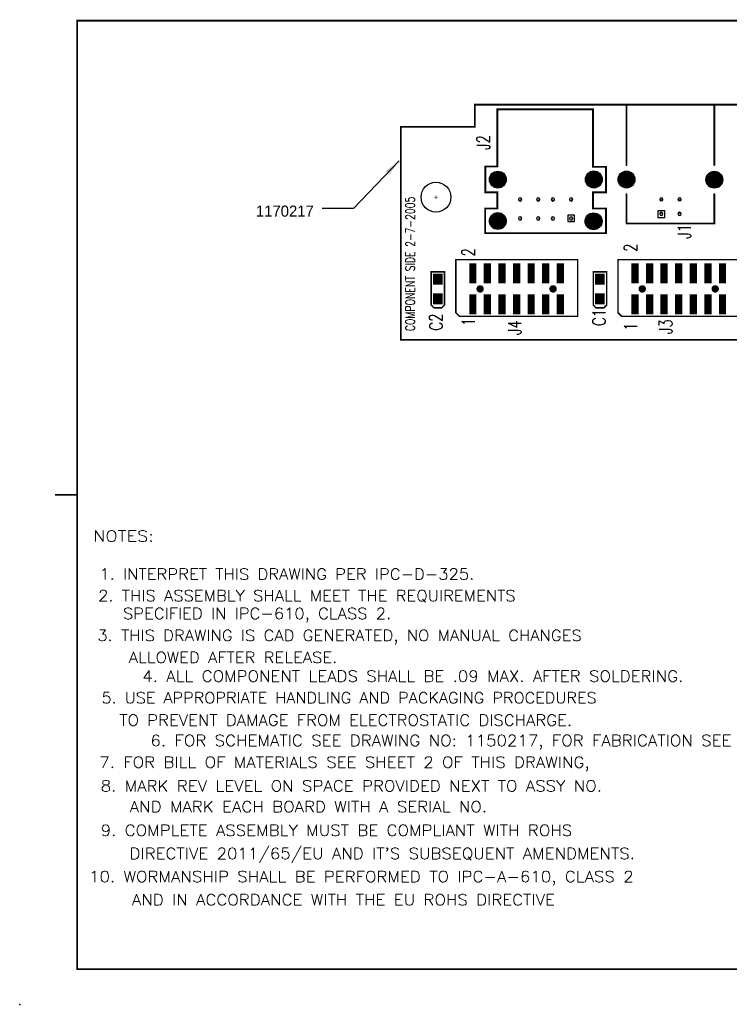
# Model space of a CAD drawing. Extents: x -15.7 to 1.3, y -11.4 to -0.4.
# Tile 1 of 11: x -15.7 to -8, y -11.4 to -0.8. Entities that reach past the tile are written whole.
import ezdxf
from ezdxf.enums import TextEntityAlignment as Align

# ---------------------------------------------------------------- set-up
doc = ezdxf.new("R2010")
doc.units = 0
doc.header["$MEASUREMENT"] = 0
doc.layers.get('0').update_dxf_attribs({"linetype": 'CONTINUOUS'})
for name, color, linetype in [('BOARD_OUTLINE_00', 254, 'CONTINUOUS'), ('DRIL_NPLTE_THRU_01', 56, 'CONTINUOUS'), ('DRIL_NPLTE_THRU_02', 176, 'CONTINUOUS'), ('DRIL_PLTE_THRU_01', 56, 'CONTINUOUS'), ('DRIL_PLTE_THRU_02', 176, 'CONTINUOUS'), ('DRIL_SYMBOL', 254, 'CONTINUOUS'), ('PADS_BOT', 5, 'CONTINUOUS'), ('PADS_INNER', 2, 'CONTINUOUS'), ('PADS_TOP', 2, 'CONTINUOUS'), ('PART_NAME_01', 3, 'CONTINUOUS'), ('PART_TOP_2DLINE_00', 3, 'CONTINUOUS'), ('PART_TOP_2DLINE_01', 3, 'CONTINUOUS'), ('TEXT', 6, 'CONTINUOUS'), ('TEXT_01', 2, 'CONTINUOUS'), ('TEXT_26', 3, 'CONTINUOUS'), ('TITLE', 7, 'CONTINUOUS')]:
    doc.layers.add(name, color=color, linetype=linetype)
doc.layers.add('Dim', color=4, linetype='CONTINUOUS', lineweight=13)
doc.styles.add('ROMANS', font='ROMANS.SHX', dxfattribs={"height": 0.12})
doc.styles.add('W0$007', font='simplex', dxfattribs={"width": 0.75})
doc.styles.add('W0$01', font='simplex', dxfattribs={"width": 0.75})
doc.dimstyles.get("Standard").update_dxf_attribs({"dimtxt": 0.18, "dimasz": 0.18, "dimexe": 0.18, "dimexo": 0.0625, "dimgap": 0.09, "dimtad": 0, "dimtih": 1, "dimtoh": 1, "dimdec": 4, "dimzin": 0, "dimdsep": 46, "dimtxsty": 'Standard', "dimcen": 0.09, "dimadec": 0, "dimazin": 0, "dimtfac": 1, "dimtdec": 4, "dimtofl": 0, "dimtmove": 0, "dimatfit": 3, "dimfxl": 1, "dimtolj": 1, "dimtzin": 0, "dimarcsym": 0})

# ---------------------------------------------------------------- blocks, each defined once
blk = doc.blocks.new('SMOOTH_0$01')
at = {"const_width": 0.005}
blk.add_lwpolyline([(-0.0025, 0, 1), (0.0025, 0, 1)], format="xyb", close=True, dxfattribs=at)
blk = doc.blocks.new('BOARD_2')
at = {"layer": 'BOARD_OUTLINE_00', "const_width": 0.01}
blk.add_lwpolyline([(0, 0.75), (0, 3.85), (1.15, 3.85), (1.15, 3.45), (1.27, 3.45), (1.27, 1.15), (1.15, 1.15), (1.15, 0.75)], close=True, dxfattribs=at)
at = {"layer": 'BOARD_OUTLINE_00'}
for p in [(0, 3.85), (1.15, 3.85), (1.15, 3.45), (1.27, 3.45), (1.15, 1.15), (1.27, 1.15), (0, 0.75), (1.15, 0.75)]:
    blk.add_blockref('SMOOTH_0$01', p, dxfattribs=at)
blk = doc.blocks.new('DRAWING_3')
at = {"layer": 'TEXT_01', "style": 'W0$007', "width": 0.75}
blk.add_text('COMPONENT SIDE 2-7-2005', height=0.049, dxfattribs=at).set_placement((-0.925, 2.475))
blk = doc.blocks.new('SMOOTH_0$008')
at = {"const_width": 0.004}
blk.add_lwpolyline([(-0.002, 0, 1), (0.002, 0, 1)], format="xyb", close=True, dxfattribs=at)
blk = doc.blocks.new('PART_BODY_TOP_8')
at = {"layer": 'PART_TOP_2DLINE_00', "const_width": 0.008}
blk.add_lwpolyline([(0.092, 0.036), (-0.087, 0.036), (-0.102, 0.021), (-0.102, -0.021), (-0.087, -0.036), (0.092, -0.036)], close=True, dxfattribs=at)
at = {"layer": 'PART_TOP_2DLINE_00'}
for p in [(-0.102, 0.021), (-0.087, 0.036), (0.092, 0.036), (-0.102, -0.021), (-0.087, -0.036), (0.092, -0.036)]:
    blk.add_blockref('SMOOTH_0$008', p, dxfattribs=at)
blk = doc.blocks.new('DRIL_SYMBOL_0')
at = {"layer": 'DRIL_SYMBOL', "const_width": 0.002}
for points in [[(-0.01, 0), (0.01, 0)], [(0, -0.01), (0, 0.01)]]:
    blk.add_lwpolyline(points, dxfattribs=at)
blk = doc.blocks.new('DRIL_HOLE_0')
blk.add_lwpolyline([(0, 0, 1), (0, 0, 1)], format="xyb", close=True)
blk.add_blockref('DRIL_SYMBOL_0', (0, 0))
blk = doc.blocks.new('PAD_10')
blk.add_lwpolyline([(0, 0, 1), (0, 0, 1)], format="xyb", close=True)
blk = doc.blocks.new('PAD_16')
at = {"const_width": 0.052}
blk.add_lwpolyline([(-0.0295, 0), (0.0295, 0)], dxfattribs=at)
blk = doc.blocks.new('STK_TOP_55')
at = {"layer": 'DRIL_NPLTE_THRU_01'}
blk.add_blockref('DRIL_HOLE_0', (0, 0), dxfattribs=at)
at = {"layer": 'DRIL_NPLTE_THRU_02'}
blk.add_blockref('DRIL_HOLE_0', (0, 0), dxfattribs=at)
at = {"layer": 'PADS_BOT'}
blk.add_blockref('PAD_10', (0, 0), dxfattribs=at)
at = {"layer": 'PADS_INNER'}
blk.add_blockref('PAD_10', (0, 0), dxfattribs=at)
at = {"layer": 'PADS_TOP'}
blk.add_blockref('PAD_16', (0, 0), dxfattribs=at)
blk = doc.blocks.new('SYM_TOP_6')
for name, p in [('STK_TOP_55', (-0.053, 0)), ('PART_BODY_TOP_8', (0, 0)), ('STK_TOP_55', (0.053, 0))]:
    blk.add_blockref(name, p)
blk = doc.blocks.new('PART_TOP_5')
blk.add_blockref('SYM_TOP_6', (0, 0))
at = {"layer": 'PART_NAME_01', "style": 'W0$01', "width": 0.75}
blk.add_text('C1', height=0.07, dxfattribs=at).set_placement((-0.2, -0.03))
blk = doc.blocks.new('PART_TOP_6')
blk.add_blockref('SYM_TOP_6', (0, 0))
at = {"layer": 'PART_NAME_01', "style": 'W0$01', "width": 0.75}
blk.add_text('C2', height=0.07, dxfattribs=at).set_placement((-0.225, -0.025))
blk = doc.blocks.new('PART_BODY_TOP_9')
at = {"layer": 'PART_TOP_2DLINE_00', "const_width": 0.008}
blk.add_lwpolyline([(-0.1282, 0.3278), (-0.1479, 0.3081), (-0.1479, -0.3297), (0.1577, -0.3297), (0.1577, 0.3278)], close=True, dxfattribs=at)
blk.add_lwpolyline([(-0.1282, 0.3278), (-0.1479, 0.3081), (-0.1479, -0.3297), (0.1577, -0.3297), (0.1577, 0.3278)], close=True, dxfattribs=at)
blk.add_lwpolyline([(-0.1282, 0.3278), (-0.1479, 0.3081), (-0.1479, -0.3297), (0.1577, -0.3297), (0.1577, 0.3278)], close=True, dxfattribs=at)
blk.add_lwpolyline([(-0.1282, 0.3278), (-0.1479, 0.3081), (-0.1479, -0.3297), (0.1577, -0.3297), (0.1577, 0.3278)], close=True, dxfattribs=at)
at = {"layer": 'PART_TOP_2DLINE_00'}
for p in [(-0.1282, 0.3278), (-0.1282, 0.3278), (-0.1282, 0.3278), (-0.1282, 0.3278), (0.1577, 0.3278), (0.1577, 0.3278), (0.1577, 0.3278), (0.1577, 0.3278), (-0.1479, 0.3081), (-0.1479, 0.3081), (-0.1479, 0.3081), (-0.1479, 0.3081), (-0.1479, -0.3297), (-0.1479, -0.3297), (-0.1479, -0.3297), (-0.1479, -0.3297), (0.1577, -0.3297), (0.1577, -0.3297), (0.1577, -0.3297), (0.1577, -0.3297)]:
    blk.add_blockref('SMOOTH_0$008', p, dxfattribs=at)
blk = doc.blocks.new('PAD_17')
at = {"const_width": 0.0394}
blk.add_lwpolyline([(-0.0541, 0), (0.0541, 0)], dxfattribs=at)
blk = doc.blocks.new('STK_TOP_45')
at = {"layer": 'DRIL_PLTE_THRU_01'}
blk.add_blockref('DRIL_HOLE_0', (0, 0), dxfattribs=at)
at = {"layer": 'DRIL_PLTE_THRU_02'}
blk.add_blockref('DRIL_HOLE_0', (0, 0), dxfattribs=at)
at = {"layer": 'PADS_BOT'}
blk.add_blockref('PAD_10', (0, 0), dxfattribs=at)
at = {"layer": 'PADS_INNER'}
blk.add_blockref('PAD_10', (0, 0), dxfattribs=at)
at = {"layer": 'PADS_TOP'}
blk.add_blockref('PAD_17', (0, 0), dxfattribs=at)
blk = doc.blocks.new('DRIL_SYMBOL_0$04')
at = {"layer": 'DRIL_SYMBOL', "const_width": 0.002}
for points in [[(-0.01, 0), (0.01, 0)], [(0, -0.01), (0, 0.01)]]:
    blk.add_lwpolyline(points, dxfattribs=at)
blk = doc.blocks.new('DRIL_HOLE_0$04')
at = {"const_width": 0.02}
blk.add_lwpolyline([(-0.01, 0, 1), (0.01, 0, 1)], format="xyb", close=True, dxfattribs=at)
blk.add_blockref('DRIL_SYMBOL_0$04', (0, 0))
blk = doc.blocks.new('PAD_18')
at = {"const_width": 0.005}
blk.add_lwpolyline([(0, -0.0025, 1), (0, 0.0025, 1)], format="xyb", close=True, dxfattribs=at)
blk = doc.blocks.new('STK_TOP_46')
at = {"layer": 'DRIL_NPLTE_THRU_01'}
blk.add_blockref('DRIL_HOLE_0$04', (0, 0), dxfattribs=at)
at = {"layer": 'DRIL_NPLTE_THRU_02'}
blk.add_blockref('DRIL_HOLE_0$04', (0, 0), dxfattribs=at)
at = {"layer": 'PADS_BOT'}
blk.add_blockref('PAD_18', (0, 0), dxfattribs=at)
at = {"layer": 'PADS_INNER'}
blk.add_blockref('PAD_18', (0, 0), dxfattribs=at)
at = {"layer": 'PADS_TOP'}
blk.add_blockref('PAD_18', (0, 0), dxfattribs=at)
blk = doc.blocks.new('SYM_TOP_7')
for name, p in [('PART_BODY_TOP_9', (0, 0)), ('STK_TOP_45', (-0.0837, 0.2362)), ('STK_TOP_46', (0, 0.1969)), ('STK_TOP_45', (0.0837, 0.2362)), ('STK_TOP_45', (-0.0837, 0.1575)), ('STK_TOP_45', (0.0837, 0.1575)), ('STK_TOP_45', (-0.0837, 0.0787)), ('STK_TOP_45', (0.0837, 0.0787)), ('STK_TOP_45', (-0.0837, 0)), ('STK_TOP_45', (0.0837, 0)), ('STK_TOP_45', (-0.0837, -0.0787)), ('STK_TOP_45', (0.0837, -0.0787)), ('STK_TOP_45', (-0.0837, -0.1575)), ('STK_TOP_45', (0.0837, -0.1575)), ('STK_TOP_46', (0, -0.1969)), ('STK_TOP_45', (-0.0837, -0.2362)), ('STK_TOP_45', (0.0837, -0.2362))]:
    blk.add_blockref(name, p)
blk = doc.blocks.new('PART_TOP_7')
blk.add_blockref('SYM_TOP_7', (0, 0))
at = {"layer": 'PART_NAME_01', "style": 'W0$01', "width": 0.75}
blk.add_text('J3', height=0.07, dxfattribs=at).set_placement((-0.245, 0.035))
blk = doc.blocks.new('PART_TOP_8')
blk.add_blockref('SYM_TOP_7', (0, 0))
at = {"layer": 'PART_NAME_01', "style": 'W0$01', "width": 0.75}
blk.add_text('J4', height=0.07, dxfattribs=at).set_placement((-0.25, -0.025))
blk = doc.blocks.new('PART_BODY_TOP_1')
at = {"layer": 'PART_TOP_2DLINE_00', "const_width": 0.01}
for points in [[(-0.237, 0.0787), (-0.237, 0.237), (0.237, 0.237), (0.237, 0.0787)], [(-0.237, -0.0787), (-0.237, -0.4047), (0.237, -0.4047), (0.237, -0.0787)]]:
    blk.add_lwpolyline(points, dxfattribs=at)
at = {"layer": 'PART_TOP_2DLINE_00'}
for p in [(-0.237, 0.237), (0.237, 0.237), (-0.237, 0.0787), (0.237, 0.0787), (-0.237, -0.0787), (0.237, -0.0787), (-0.237, -0.4047), (0.237, -0.4047)]:
    blk.add_blockref('SMOOTH_0$01', p, dxfattribs=at)
blk = doc.blocks.new('DRIL_SYMBOL_0$091')
at = {"layer": 'DRIL_SYMBOL', "const_width": 0.002}
for points in [[(-0.01, 0), (0.01, 0)], [(0, -0.01), (0, 0.01)]]:
    blk.add_lwpolyline(points, dxfattribs=at)
blk = doc.blocks.new('DRIL_HOLE_0$091')
at = {"const_width": 0.0455}
blk.add_lwpolyline([(-0.02275, 0, 1), (0.02275, 0, 1)], format="xyb", close=True, dxfattribs=at)
blk.add_blockref('DRIL_SYMBOL_0$091', (0, 0))
blk = doc.blocks.new('PART_BODY_TOP_5')
at = {"layer": 'PART_TOP_2DLINE_01', "const_width": 0.01}
blk.add_lwpolyline([(0.585, 0.289), (-0.068, 0.289), (-0.068, 0.156), (0.003, 0.156), (0.003, 0.069), (-0.068, 0.069), (-0.068, -0.069), (0.003, -0.069), (0.003, -0.379), (0.519, -0.379), (0.519, -0.071), (0.584, -0.071), (0.584, 0.069), (0.519, 0.069), (0.519, 0.156), (0.585, 0.156)], close=True, dxfattribs=at)
at = {"layer": 'PART_TOP_2DLINE_01'}
for p in [(-0.068, 0.289), (0.585, 0.289), (-0.068, 0.156), (0.003, 0.156), (0.519, 0.156), (0.585, 0.156), (-0.068, 0.069), (0.003, 0.069), (0.519, 0.069), (0.584, 0.069), (-0.068, -0.069), (0.003, -0.069), (0.519, -0.071), (0.584, -0.071), (0.003, -0.379), (0.519, -0.379)]:
    blk.add_blockref('SMOOTH_0$01', p, dxfattribs=at)
blk = doc.blocks.new('DRIL_SYMBOL_0$125')
at = {"layer": 'DRIL_SYMBOL', "const_width": 0.002}
for points in [[(-0.01, 0), (0.01, 0)], [(0, -0.01), (0, 0.01)]]:
    blk.add_lwpolyline(points, dxfattribs=at)
blk = doc.blocks.new('DRIL_SYMBOL_0$036')
at = {"layer": 'DRIL_SYMBOL', "const_width": 0.002}
for points in [[(-0.01, 0), (0.01, 0)], [(0, -0.01), (0, 0.01)]]:
    blk.add_lwpolyline(points, dxfattribs=at)
blk = doc.blocks.new('DRIL_SYMBOL_0$035')
at = {"layer": 'DRIL_SYMBOL', "const_width": 0.002}
for points in [[(-0.01, 0), (0.01, 0)], [(0, -0.01), (0, 0.01)]]:
    blk.add_lwpolyline(points, dxfattribs=at)
blk = doc.blocks.new('bsize')
at = {"layer": 'TITLE', "const_width": 0.02}
blk.add_lwpolyline([(16.38, 10.62), (0.62, 10.62), (0.62, 0.38), (16.38, 0.38)], close=True, dxfattribs=at)
blk.add_lwpolyline([(0.38, 5.5), (0.62, 5.5)], dxfattribs=at)
at = {"layer": 'TITLE'}
blk.add_point((0, 0), dxfattribs=at)
at = {"layer": 'TEXT', "style": 'ROMANS', "flags": 8}
for tag, p in [('REV-HISTORY_REV', (12.68, 9.995)), ('REV-HIST_ECO-NO', (13.83, 9.995)), ('REV-HIST_CHNGD-BY', (15.53, 9.995)), ('SHEETS', (15.93, 0.505))]:
    blk.add_attdef(tag, text='', height=0.12, dxfattribs=at).set_placement(p, align=Align.MIDDLE_CENTER)
for tag, p in [('REV-HIST_DESCRPT-L1', (12.505, 9.77)), ('REV-HIST_DESCRPT-L2', (12.505, 9.57))]:
    blk.add_attdef(tag, text='', height=0.12, dxfattribs=at).set_placement(p, align=Align.MIDDLE_LEFT)
at = {"layer": 'TEXT', "style": 'ROMANS'}
for tag, p in [('MATERIAL_TYPE', (12.476, 3.008)), ('HEAT_TREAT', (14.476, 3.008)), ('RAW_MATERIAL_No', (12.476, 2.508)), ('FINISH', (14.476, 2.508))]:
    blk.add_attdef(tag, p, '', height=0.12, dxfattribs=at)
at = {"layer": 'TEXT', "style": 'ROMANS', "width": 0.75}
for tag, p in [('XX', (8.877, 1.564)), ('XXX', (8.877, 1.403)), ('XXXX', (8.881, 1.235)), ('ANG', (8.981, 1.076))]:
    blk.add_attdef(tag, p, '', height=0.1, dxfattribs=at)
at = {"layer": 'TEXT', "style": 'ROMANS', "width": 0.8}
for tag, p in [('BY', (10.279, 1.54)), ('DATE', (11.28, 1.54))]:
    blk.add_attdef(tag, text='', height=0.12, dxfattribs=at).set_placement(p, align=Align.MIDDLE_CENTER)
at = {"layer": 'TEXT', "style": 'ROMANS'}
for tag, height, p in [('TITLE', 0.12, (14.055, 1.395)), ('DRW_NO', 0.12, (14.28, 0.815)), ('REV', 0.2, (16.105, 0.815)), ('SCALE', 0.12, (12.49, 0.505)), ('FILE_NO', 0.12, (14.28, 0.505))]:
    blk.add_attdef(tag, text='', height=height, dxfattribs=at).set_placement(p, align=Align.MIDDLE_CENTER)
at = {"layer": 'TEXT', "style": 'ROMANS', "width": 0.8, "flags": 8}
for tag, p in [('CHK/QC', (10.279, 1.19)), ('CHK/QC_DATE', (11.28, 1.19)), ('APVD', (10.279, 0.84)), ('APVD_DATE', (11.28, 0.84)), ('MFG', (10.279, 0.49)), ('MFG_DATE', (11.28, 0.49))]:
    blk.add_attdef(tag, text='', height=0.12, dxfattribs=at).set_placement(p, align=Align.MIDDLE_CENTER)
at = {"layer": 'TEXT', "style": 'ROMANS', "flags": 8}
blk.add_attdef('TITLE_LINE_2', text='', height=0.12, dxfattribs=at).set_placement((14.055, 1.194), align=Align.MIDDLE)
at = {"layer": 'TEXT', "style": 'ROMANS', "width": 0.75}
blk.add_attdef('XX', text='', height=0.1, dxfattribs=at).set_placement((9.318, 0.909), align=Align.CENTER)

msp = doc.modelspace()

# ---------------------------------------------------------------- linework, layer by layer
at = {"linetype": 'Continuous'}
for points in [[(-9.767, -2.991), (-9.695, -2.991), (-9.695, -2.925), (-9.767, -2.925)], [(-8.796, -2.948), (-8.721, -2.948), (-8.721, -2.878), (-8.796, -2.878)]]:
    msp.add_lwpolyline(points, close=True, dxfattribs=at)
for centre, radius in [((-10.523, -2.54), 0.091), ((-9.487, -2.538), 0.091), ((-9.134, -2.539), 0.091), ((-8.186, -2.541), 0.091), ((-11.19, -2.73), 0.161), ((-10.523, -2.987), 0.091), ((-9.489, -2.99), 0.091)]:
    msp.add_circle(centre, radius, dxfattribs=at)
for centre, radius, start, end in [((-10.282, -2.754), 0.018, 0, 180), ((-10.282, -2.754), 0.018, 180, 0), ((-10.086, -2.754), 0.018, 0, 180), ((-10.086, -2.754), 0.018, 180, 0), ((-9.928, -2.754), 0.018, 0, 180), ((-9.928, -2.754), 0.018, 180, 0), ((-9.732, -2.754), 0.018, 0, 180), ((-9.732, -2.754), 0.018, 180, 0), ((-8.758, -2.753), 0.0175, 0, 180), ((-8.758, -2.753), 0.0175, 180, 0), ((-8.561, -2.753), 0.0175, 0, 180), ((-8.561, -2.753), 0.0175, 180, 0), ((-10.282, -2.96), 0.018, 0, 180), ((-10.282, -2.96), 0.018, 180, 0), ((-10.086, -2.96), 0.018, 0, 180), ((-10.086, -2.96), 0.018, 180, 0), ((-9.928, -2.96), 0.018, 0, 180), ((-9.928, -2.96), 0.018, 180, 0), ((-9.732, -2.96), 0.018, 0, 180), ((-9.732, -2.96), 0.018, 180, 0), ((-8.758, -2.91), 0.0175, 0, 180), ((-8.758, -2.91), 0.0175, 180, 0), ((-8.561, -2.91), 0.0175, 0, 180), ((-8.561, -2.91), 0.0175, 180, 0)]:
    msp.add_arc(centre, radius, start, end)
msp.add_point((-9.488, -2.538), dxfattribs=at)

# ---------------------------------------------------------------- block references
msp.add_blockref('bsize', (-15.683, -11.444), dxfattribs=at)
at = {"xscale": 2, "yscale": 2, "zscale": 2}
for name, p, rotation in [('BOARD_2', (-3.87, -4.27), 90), ('PART_BODY_TOP_5', (-9.49, -2.54), 180), ('PART_BODY_TOP_1', (-8.66, -2.54), 180), ('DRIL_SYMBOL_0$125', (-11.19, -2.73), 90), ('DRIL_SYMBOL_0$125', (-11.19, -2.73), 90), ('DRIL_SYMBOL_0$036', (-10.282, -2.754), 180), ('DRIL_SYMBOL_0$036', (-10.282, -2.754), 180), ('DRIL_SYMBOL_0$036', (-10.086, -2.754), 180), ('DRIL_SYMBOL_0$036', (-10.086, -2.754), 180), ('DRIL_SYMBOL_0$036', (-9.928, -2.754), 180), ('DRIL_SYMBOL_0$036', (-9.928, -2.754), 180), ('DRIL_SYMBOL_0$036', (-9.732, -2.754), 180), ('DRIL_SYMBOL_0$036', (-9.732, -2.754), 180), ('DRIL_SYMBOL_0$035', (-8.758, -2.753), 180), ('DRIL_SYMBOL_0$035', (-8.758, -2.753), 180), ('DRIL_SYMBOL_0$035', (-8.561, -2.753), 180), ('DRIL_SYMBOL_0$035', (-8.561, -2.753), 180), ('DRAWING_3', (-6.47, -2.326), 90), ('DRIL_SYMBOL_0$036', (-10.282, -2.96), 180), ('DRIL_SYMBOL_0$036', (-10.282, -2.96), 180), ('DRIL_SYMBOL_0$036', (-10.086, -2.96), 180), ('DRIL_SYMBOL_0$036', (-10.086, -2.96), 180), ('DRIL_SYMBOL_0$036', (-9.928, -2.96), 180), ('DRIL_SYMBOL_0$036', (-9.928, -2.96), 180), ('DRIL_SYMBOL_0$036', (-9.732, -2.96), 180), ('DRIL_SYMBOL_0$036', (-9.732, -2.96), 180), ('DRIL_SYMBOL_0$035', (-8.758, -2.91), 180), ('DRIL_SYMBOL_0$035', (-8.758, -2.91), 180), ('DRIL_SYMBOL_0$035', (-8.561, -2.91), 180), ('DRIL_SYMBOL_0$035', (-8.561, -2.91), 180), ('PART_TOP_8', (-10.32, -3.72), 90), ('PART_TOP_7', (-8.57, -3.72), 90), ('PART_TOP_6', (-11.17, -3.72), 90), ('PART_TOP_5', (-9.42, -3.72), 90)]:
    msp.add_blockref(name, p, dxfattribs=dict(at, rotation=rotation))
at = {"layer": 'DRIL_PLTE_THRU_01', "xscale": 2, "yscale": 2, "zscale": 2, "rotation": 180}
for p in [(-10.524, -2.54), (-9.134, -2.54), (-8.186, -2.54), (-10.524, -2.988), (-9.49, -2.988)]:
    msp.add_blockref('DRIL_HOLE_0$091', p, dxfattribs=at)
at = {"layer": 'DRIL_PLTE_THRU_02', "xscale": 2, "yscale": 2, "zscale": 2, "rotation": 180}
for p in [(-10.524, -2.54), (-9.488, -2.538), (-9.134, -2.54), (-8.186, -2.54), (-10.524, -2.988), (-9.49, -2.988)]:
    msp.add_blockref('DRIL_HOLE_0$091', p, dxfattribs=at)

# ---------------------------------------------------------------- texts
at = {"layer": 'Dim', "linetype": 'Continuous', "insert": (-12.509, -2.942), "char_height": 0.12, "attachment_point": 9}
msp.add_mtext('\\A1;1170217', dxfattribs=at)
at = {"layer": 'PART_NAME_01', "style": 'W0$01', "width": 0.75}
msp.add_text('J2', height=0.14, rotation=90, dxfattribs=at).set_placement((-10.61, -2.14), align=Align.CENTER)
msp.add_text('J1', height=0.14, rotation=90, dxfattribs=at).set_placement((-8.44, -3.18))
at = {"layer": 'TEXT', "style": 'ROMANS'}
for s, width, p in [('NOTES:', 1.167203, (-14.563, -6.448)), ('4. ALL COMPONENT LEADS SHALL BE .09 MAX. AFTER SOLDERING.', 1.092689, (-11.44, -7.961)), ('6. FOR SCHEMATIC SEE DRAWING NO: 1150217, FOR FABRICATION SEE 1170217.', 1.095547, (-10.669, -8.656))]:
    msp.add_text(s, height=0.12, dxfattribs=dict(at, width=width)).set_placement(p, align=Align.CENTER)
for s, width, p in [('1. INTERPRET THIS DRAWING PER IPC-D-325.', 1.080665, (-14.823, -6.859)), ('2. THIS ASSEMBLY SHALL MEET THE REQUIREMENTS ', 1.080665, (-14.837, -7.092)), (' SPECIFIED IN IPC-610, CLASS 2.', 1.080665, (-14.658, -7.284)), ('3. THIS DRAWING IS CAD GENERATED, NO MANUAL CHANGES ', 1.080665, (-14.846, -7.521)), ('ALLOWED AFTER RELEASE.', 1.080665, (-14.506, -7.758)), ('5. USE APPROPRIATE HANDLING AND PACKAGING PROCEDURES', 1.057054, (-14.8, -8.194)), ('   TO PREVENT DAMAGE FROM ELECTROSTATIC DISCHARGE.', 1.086141, (-14.9, -8.436)), ('7. FOR BILL OF MATERIALS SEE SHEET 2 OF THIS DRAWING,', 1.094717, (-14.824, -8.89)), ('8. MARK REV LEVEL ON SPACE PROVIDED NEXT TO ASSY NO.', 1.094717, (-14.809, -9.146)), ('AND MARK EACH BOARD WITH A SERIAL NO.', 1.094717, (-14.495, -9.37)), ('9. COMPLETE ASSEMBLY MUST BE COMPLIANT WITH ROHS', 1.094717, (-14.809, -9.625)), ("DIRECTIVE 2011/65/EU AND IT'S SUBSEQUENT AMENDMENTS.", 1.094717, (-14.498, -9.875)), ('10. WORMANSHIP SHALL BE PERFORMED TO IPC-A-610, CLASS 2', 1.094717, (-14.934, -10.125)), ('AND IN ACCORDANCE WITH THE EU ROHS DIRECTIVE', 1.094717, (-14.472, -10.375))]:
    msp.add_text(s, height=0.12, dxfattribs=dict(at, width=width)).set_placement(p)
at = {"layer": 'TEXT_26', "style": 'W0$01', "width": 0.75}
for s, p in [('2', (-9.02, -3.32)), ('2', (-10.77, -3.37)), ('1', (-10.77, -4.12)), ('1', (-9.02, -4.17))]:
    msp.add_text(s, height=0.14, rotation=90, dxfattribs=at).set_placement(p)

# ---------------------------------------------------------------- leaders
at = {"layer": 'Dim', "linetype": 'Continuous', "annotation_type": 0, "has_hookline": 1, "hookline_direction": 1, "text_width": 0.66}
msp.add_leader([(-11.589, -2.337), (-12.082, -2.852), (-12.419, -2.852)], dimstyle='Standard', override={"dimgap": 0.09, "dimtad": 0}, dxfattribs=at)

doc.saveas('drawing.dxf')
